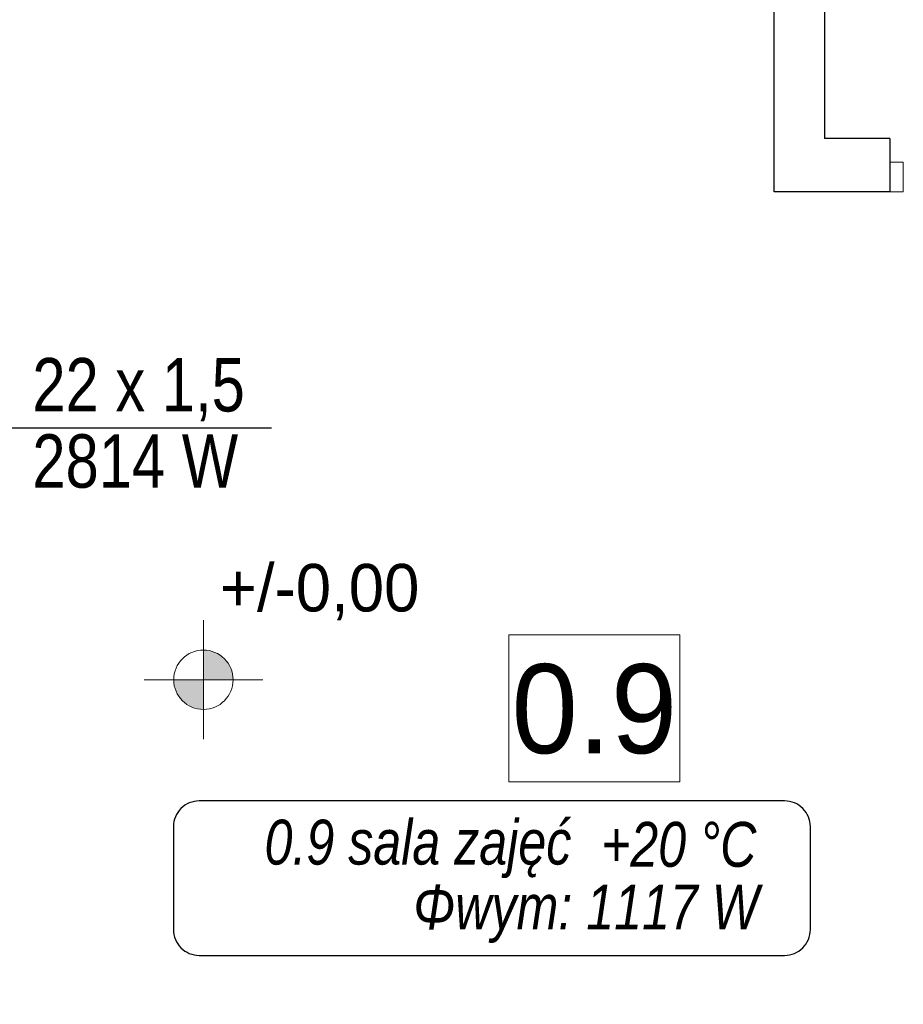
# Model space of a CAD drawing. Extents: x -440864 to -355682, y 13652 to 155872.
# Tile 14 of 179: x -429396 to -426420, y 28987 to 32302. Entities that reach past the tile are written whole.
import ezdxf
from ezdxf.lldxf.tags import DXFTag

# ---------------------------------------------------------------- set-up
doc = ezdxf.new("R2010")
doc.units = 0
doc.header["$MEASUREMENT"] = 0
doc.set_wipeout_variables(frame=1)
for name, color, linetype in [('#podkład', 252, 'Continuous'), ('INWENT RZĘDNE', 252, 'Continuous'), ('IS_Opisy_działek_Therm', 7, 'SOLID'), ('IS_Text_Konstrukcji', 7, 'Continuous')]:
    doc.layers.add(name, color=color, linetype=linetype)
for name, color, linetype, lineweight in [('INWENT OPISY_Nr_Pióra__21', 252, 'Continuous', 9), ('INWENT RZĘDNE_Nr_Pióra__21', 252, 'Continuous', 9), ('INWENT. DRZWI_Nr_Pióra__5', 252, 'Continuous', 13), ('INWENT.ŚCIANY_Nr_Pióra__1', 252, 'Continuous', 25)]:
    doc.layers.add(name, color=color, linetype=linetype, lineweight=lineweight)
doc.styles.add('GENERATED_STYLE_2', font='txt')
doc.styles.add('GENERATED_STYLE_3', font='txt')
doc.styles.get("Standard").update_dxf_attribs({"font": 'arial.ttf', "width": 0.8, "bigfont": 'BIGFONT.SHX'})
tags = doc.linetypes.add('SOLID', pattern=[10, 10, 0]).pattern_tags.tags
tags[6:7] = [DXFTag(74, 4), DXFTag(75, 0), DXFTag(340, '0'), DXFTag(46, 0.0), DXFTag(50, 0.0), DXFTag(44, 0.0), DXFTag(45, 0.0)]
tags[4:5] = [DXFTag(74, 4), DXFTag(75, 0), DXFTag(340, '0'), DXFTag(46, 0.0), DXFTag(50, 0.0), DXFTag(44, 0.0), DXFTag(45, 0.0)]

# ---------------------------------------------------------------- blocks, each defined once
blk = doc.blocks.new('Koty wysokościowe_10', base_point=(-428777, 30079.7))
at = {"layer": 'INWENT RZĘDNE_Nr_Pióra__21', "linetype": 'Continuous'}
for points in [[(-428777, 30079.7), (-428677, 30079.7), (-428684.6, 30118), (-428706.3, 30150.5), (-428738.7, 30172.1), (-428777, 30179.7)], [(-428777, 30079.7), (-428877, 30079.7), (-428869.4, 30041.5), (-428847.7, 30009), (-428815.3, 29987.4), (-428777, 29979.7)]]:
    blk.add_hatch(color=256, dxfattribs=at).paths.add_polyline_path(points, flags=0)
for p, q in [((-428777, 29879.7), (-428777, 30279.7)), ((-428977, 30079.7), (-428577, 30079.7))]:
    blk.add_line(p, q, dxfattribs=at)
blk.add_circle((-428777, 30079.7), 100, dxfattribs=at)
at = {"layer": 'INWENT RZĘDNE_Nr_Pióra__21', "insert": (-428721.7, 30279.7), "char_height": 160, "attachment_point": 7, "style": 'GENERATED_STYLE_2'}
blk.add_mtext('{+/-0,00}', dxfattribs=at)
blk = doc.blocks.new('parter')
at = {"layer": 'INWENT. DRZWI_Nr_Pióra__5', "color": 252, "linetype": 'Continuous'}
for p, q in [((-426419.9, 31822.6), (-426464.9, 31822.6)), ((-426419.9, 31722.6), (-426419.9, 31822.6)), ((-426464.9, 31722.6), (-426419.9, 31722.6))]:
    blk.add_line(p, q, dxfattribs=at)
at = {"layer": 'INWENT.ŚCIANY_Nr_Pióra__1', "color": 252, "linetype": 'Continuous'}
for p, q in [((-426684.9, 35402.6), (-426684.9, 31902.6)), ((-426854.9, 31722.6), (-426854.9, 32752.6)), ((-426464.9, 31902.6), (-426684.9, 31902.6)), ((-426464.9, 31902.6), (-426464.9, 31722.6)), ((-426464.9, 31722.6), (-426854.9, 31722.6))]:
    blk.add_line(p, q, dxfattribs=at)
at = {"layer": 'INWENT RZĘDNE', "color": 252}
blk.add_blockref('Koty wysokościowe_10', (-428777, 30079.7), dxfattribs=at)
at = {"color": 252, "linetype": 'Continuous', "ltscale": 1714042.903696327}
blk.add_wipeout([(-427748.4, 30230.4), (-427172.4, 30230.4), (-427172.4, 29736.2), (-427748.4, 29736.2)], dxfattribs=at).dxf.layer = 'INWENT OPISY_Nr_Pióra__21'
at = {"layer": 'INWENT OPISY_Nr_Pióra__21', "color": 252, "linetype": 'Continuous', "flags": 128}
blk.add_lwpolyline([(-427748.4, 30230.4), (-427172.4, 30230.4), (-427172.4, 29736.2), (-427748.4, 29736.2)], close=True, dxfattribs=at)
at = {"layer": 'INWENT OPISY_Nr_Pióra__21', "color": 252, "linetype": 'Continuous', "insert": (-427460.4, 29828), "char_height": 300, "attachment_point": 8, "style": 'GENERATED_STYLE_3'}
blk.add_mtext('{0.9 }', dxfattribs=at)

msp = doc.modelspace()

# ---------------------------------------------------------------- block references
at = {"layer": '#podkład', "color": 3, "lineweight": 50}
msp.add_blockref('parter', (0, 0), dxfattribs=at)

# ---------------------------------------------------------------- next in the draw order: linework, layer by layer
at = {"layer": 'IS_Opisy_działek_Therm', "ltscale": 10}
msp.add_line((-429573.2, 30927.8), (-428548.2, 30927.8), dxfattribs=at)
at = {"layer": 'IS_Text_Konstrukcji', "linetype": 'SOLID', "ltscale": 10}
msp.add_lwpolyline([(-428791.3, 29151.6), (-426819.7, 29151.6, 0.414214), (-426733, 29238.3), (-426733, 29584.9, 0.414214), (-426819.7, 29671.6), (-428791.3, 29671.6, 0.414214), (-428878, 29584.9), (-428878, 29238.3, 0.414214), (-428791.3, 29151.6)], format="xyb", dxfattribs=at)

# ---------------------------------------------------------------- next in the draw order: texts
at = {"layer": 'IS_Opisy_działek_Therm', "ltscale": 10, "char_height": 180}
for s, insert, attachment_point in [('\\fArial|b0|i0;22 x 1,5', (-429353.2, 30949.4), 7), ('\\fArial|b0|i0;2814 W', (-429353.2, 30906.2), 1)]:
    msp.add_mtext(s, dxfattribs=dict(at, insert=insert, attachment_point=attachment_point))
at = {"layer": 'IS_Opisy_działek_Therm', "color": 3, "lineweight": 50, "ltscale": 10, "char_height": 180}
for insert, attachment_point in [((-428888.2, 30919.4), 7), ((-428888.2, 30876.2), 1), ((-428948.2, 30844.4), 7), ((-428948.2, 30844.4), 7)]:
    msp.add_mtext('\\fArial|b0|i0;', dxfattribs=dict(at, insert=insert, attachment_point=attachment_point))
at = {"layer": 'IS_Text_Konstrukcji', "linetype": 'SOLID', "ltscale": 10, "char_height": 151.2}
for s, insert, attachment_point in [('\\fArial|b0|i1;+20 °C', (-427438, 29447.6), 7), ('\\fArial|b0|i1;0.9 sala zajęć', (-427538, 29411.6), 9), ('\\fArial|b0|i1;Φwym: 1117 W', (-427488, 29390), 2)]:
    msp.add_mtext(s, dxfattribs=dict(at, insert=insert, attachment_point=attachment_point))

doc.saveas('drawing.dxf')
